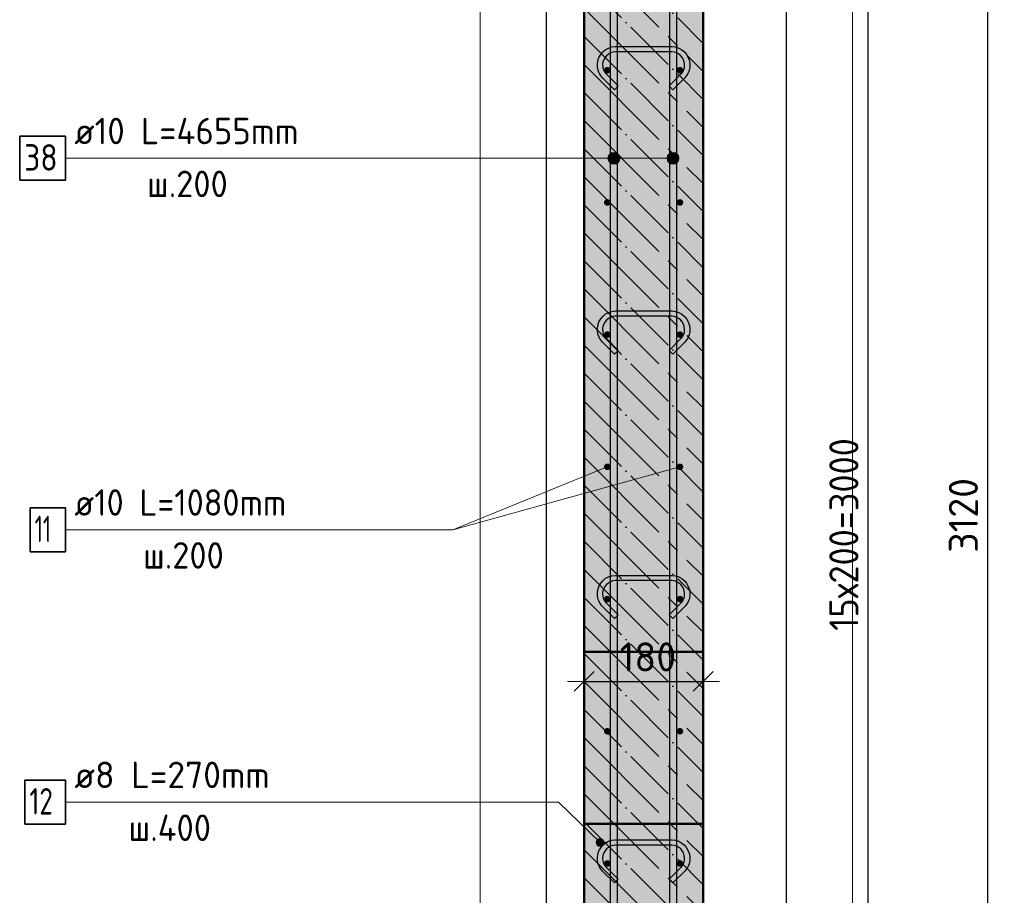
# Model space of a CAD drawing. Header units: millimetres. Extents: x -19950 to 69837, y -2757 to 40090.
# Tile 115 of 136: x 33706 to 35196, y 36215 to 37540. Entities that reach past the tile are written whole.
import ezdxf

# ---------------------------------------------------------------- set-up
doc = ezdxf.new("R2010")
doc.units = ezdxf.units.MM
doc.header["$PDMODE"] = 65
for name, pattern in [('______11', [100, 80, -10, 0, -10]), ('______5', [220, 160, -20, 20, -20]), ('________', [0])]:
    doc.linetypes.add(name, pattern=pattern)
for name, color, linetype, lineweight in [('Standard', 7, 'Continuous', 25), ('Арм.стержн. Арматура края', 96, 'Continuous', 35), ('Арм.стержн. вертикальными 1', 22, 'Continuous', 35), ('Арм.стержн.горизонт. 1', 180, 'Continuous', 35), ('Размерная линия_ общее', 7, 'Continuous', 13)]:
    doc.layers.add(name, color=color, linetype=linetype, lineweight=lineweight)
doc.layers.add('Арм.стержн.Стяжки', color=7, linetype='Continuous', lineweight=35, true_color=0x501e0f)
doc.layers.add('Осевая линия_ общее', color=7, linetype='______5', lineweight=13, true_color=0xa0a0a0)
doc.styles.add('ISOCPEUR', font='ISOCPEUR')
doc.dimstyles.new('DIMSTYLE_7', dxfattribs={"dimtxt": 44, "dimasz": 50, "dimexe": 0, "dimexo": 0, "dimgap": 22, "dimtad": 2, "dimdec": 0, "dimrnd": 5, "dimzin": 12, "dimdsep": 46, "dimtxsty": 'ISOCPEUR', "dimblk1": 'ALL_ML_STRICH', "dimblk2": 'ALL_ML_STRICH', "dimsah": 1, "dimcen": 0, "dimclrd": 7, "dimclre": 256, "dimclrt": 7, "dimadec": 0, "dimazin": 0, "dimtfac": 1, "dimtdec": 0, "dimtix": 1, "dimtmove": 2, "dimatfit": 3, "dimfxl": 0, "dimtzin": 0, "dimlwd": 0, "dimlwe": -3, "dimarcsym": 0})

# ---------------------------------------------------------------- blocks, each defined once
blk = doc.blocks.new('ALL_ML_STRICH')
at = {"color": 0, "linetype": 'ByBlock', "lineweight": -2}
for p, q in [((-0.3, -0.3), (0.3, 0.3)), ((0, -0.5), (0, 0.5)), ((-1, 0), (0.5, 0))]:
    blk.add_line(p, q, dxfattribs=at)
blk = doc.blocks.new('*D483')
at = {"layer": 'DEFPOINTS', "color": 7, "linetype": 'Continuous', "lineweight": 13, "transparency": 33554687}
for p in [(34559.9, 36548.6), (34739.9, 36546.9), (34559.9, 36538.6)]:
    blk.add_point(p, dxfattribs=at)
at = {"layer": 'Размерная линия_ общее', "color": 253, "linetype": 'Continuous', "lineweight": -2, "true_color": 0xa0a0a0, "transparency": 33554687}
for p, q in [((34559.9, 36538.6), (34559.9, 36538.6)), ((34739.9, 36538.6), (34739.9, 36538.6))]:
    blk.add_line(p, q, dxfattribs=at)
at = {"layer": 'Размерная линия_ общее', "color": 7, "linetype": 'Continuous', "lineweight": -2, "transparency": 33554687}
blk.add_line((34559.9, 36538.6), (34739.9, 36538.6), dxfattribs=at)
at = {"layer": 'Размерная линия_ общее', "color": 7, "linetype": 'Continuous', "lineweight": 13, "transparency": 33554687, "xscale": 50, "yscale": 50, "zscale": 50, "rotation": 180}
blk.add_blockref('ALL_ML_STRICH', (34559.9, 36538.6), dxfattribs=at)
at = {"layer": 'Размерная линия_ общее', "color": 7, "linetype": 'Continuous', "lineweight": 13, "transparency": 33554687, "xscale": 50, "yscale": 50, "zscale": 50}
blk.add_blockref('ALL_ML_STRICH', (34739.9, 36538.6), dxfattribs=at)
at = {"layer": 'Размерная линия_ общее', "color": 7, "linetype": 'Continuous', "lineweight": 13, "transparency": 33554687, "insert": (34656.5, 36575.6), "char_height": 44, "width": 132, "attachment_point": 5, "style": 'ISOCPEUR'}
blk.add_mtext('\\A1;{180}', dxfattribs=at)
blk = doc.blocks.new('*D485')
at = {"layer": 'DEFPOINTS', "color": 7, "linetype": 'Continuous', "lineweight": 13, "transparency": 33554687}
for p in [(34704.9, 38263.1), (34704.9, 35263.1), (34989.9, 35263.1)]:
    blk.add_point(p, dxfattribs=at)
at = {"layer": 'Размерная линия_ общее', "color": 253, "linetype": 'Continuous', "lineweight": -2, "true_color": 0xa0a0a0, "transparency": 33554687}
for p, q in [((34724.9, 38263.1), (34989.9, 38263.1)), ((34724.9, 35263.1), (34989.9, 35263.1))]:
    blk.add_line(p, q, dxfattribs=at)
at = {"layer": 'Размерная линия_ общее', "color": 7, "linetype": 'Continuous', "lineweight": -2, "transparency": 33554687}
blk.add_line((34989.9, 35263.1), (34989.9, 38263.1), dxfattribs=at)
at = {"layer": 'Размерная линия_ общее', "color": 7, "linetype": 'Continuous', "lineweight": 13, "transparency": 33554687, "xscale": 50, "yscale": 50, "zscale": 50}
for p, rotation in [((34989.9, 38263.1), 90), ((34989.9, 35263.1), 270)]:
    blk.add_blockref('ALL_ML_STRICH', p, dxfattribs=dict(at, rotation=rotation))
at = {"layer": 'Размерная линия_ общее', "color": 7, "linetype": 'Continuous', "lineweight": 13, "transparency": 33554687, "insert": (34930.9, 36615.1), "char_height": 44, "width": 2.2, "attachment_point": 1, "rotation": 90, "line_spacing_factor": 0.60241, "style": 'ISOCPEUR'}
blk.add_mtext('\\W0.91;15х200=3000', dxfattribs=at)
blk = doc.blocks.new('*D489')
at = {"layer": 'DEFPOINTS', "color": 7, "linetype": 'Continuous', "lineweight": 13, "transparency": 33554687}
for p in [(34739.9, 38343.1), (34787.8, 35223.1), (35170.7, 35223.1)]:
    blk.add_point(p, dxfattribs=at)
at = {"layer": 'Размерная линия_ общее', "color": 253, "linetype": 'Continuous', "lineweight": -2, "true_color": 0xa0a0a0, "transparency": 33554687}
for p, q in [((34759.9, 38343.1), (35170.7, 38343.1)), ((34807.8, 35223.1), (35170.7, 35223.1))]:
    blk.add_line(p, q, dxfattribs=at)
at = {"layer": 'Размерная линия_ общее', "color": 7, "linetype": 'Continuous', "lineweight": -2, "transparency": 33554687}
blk.add_line((35170.7, 35223.1), (35170.7, 38343.1), dxfattribs=at)
at = {"layer": 'Размерная линия_ общее', "color": 7, "linetype": 'Continuous', "lineweight": 13, "transparency": 33554687, "xscale": 50, "yscale": 50, "zscale": 50}
for p, rotation in [((35170.7, 38343.1), 90), ((35170.7, 35223.1), 270)]:
    blk.add_blockref('ALL_ML_STRICH', p, dxfattribs=dict(at, rotation=rotation))
at = {"layer": 'Размерная линия_ общее', "color": 7, "linetype": 'Continuous', "lineweight": 13, "transparency": 33554687, "insert": (35133.7, 36789.7), "char_height": 44, "width": 176, "attachment_point": 5, "rotation": 90, "style": 'ISOCPEUR'}
blk.add_mtext('\\A1;{3120}', dxfattribs=at)

msp = doc.modelspace()

# ---------------------------------------------------------------- hatches: boundary and pattern name
at = {"layer": 'Standard', "linetype": 'Continuous', "lineweight": -3, "transparency": 33554687}
msp.add_hatch(color=7, dxfattribs=at).paths.add_polyline_path([(34739.9, 35223.1), (34739.9, 39903.1), (34559.9, 39903.1), (34559.9, 35223.1)])
at = {"layer": 'Арм.стержн. Арматура края', "linetype": 'Continuous', "lineweight": 50, "transparency": 33554687}
for points in [[(34599.9, 37463.1), (34599.5, 37465.1), (34598.4, 37466.7), (34596.8, 37467.8), (34594.9, 37468.1), (34593, 37467.8), (34591.3, 37466.7), (34590.3, 37465.1), (34589.9, 37463.1), (34590.3, 37461.2), (34591.3, 37459.6), (34593, 37458.5), (34594.9, 37458.1), (34596.8, 37458.5), (34598.4, 37459.6), (34599.5, 37461.2)], [(34709.9, 37463.1), (34709.5, 37465.1), (34708.4, 37466.7), (34706.8, 37467.8), (34704.9, 37468.1), (34703, 37467.8), (34701.3, 37466.7), (34700.3, 37465.1), (34699.9, 37463.1), (34700.3, 37461.2), (34701.3, 37459.6), (34703, 37458.5), (34704.9, 37458.1), (34706.8, 37458.5), (34708.4, 37459.6), (34709.5, 37461.2)], [(34599.9, 37263.1), (34599.5, 37265.1), (34598.4, 37266.7), (34596.8, 37267.8), (34594.9, 37268.1), (34593, 37267.8), (34591.3, 37266.7), (34590.3, 37265.1), (34589.9, 37263.1), (34590.3, 37261.2), (34591.3, 37259.6), (34593, 37258.5), (34594.9, 37258.1), (34596.8, 37258.5), (34598.4, 37259.6), (34599.5, 37261.2)], [(34709.9, 37263.1), (34709.5, 37265.1), (34708.4, 37266.7), (34706.8, 37267.8), (34704.9, 37268.1), (34703, 37267.8), (34701.3, 37266.7), (34700.3, 37265.1), (34699.9, 37263.1), (34700.3, 37261.2), (34701.3, 37259.6), (34703, 37258.5), (34704.9, 37258.1), (34706.8, 37258.5), (34708.4, 37259.6), (34709.5, 37261.2)], [(34599.9, 37063.1), (34599.5, 37065.1), (34598.4, 37066.7), (34596.8, 37067.8), (34594.9, 37068.1), (34593, 37067.8), (34591.3, 37066.7), (34590.3, 37065.1), (34589.9, 37063.1), (34590.3, 37061.2), (34591.3, 37059.6), (34593, 37058.5), (34594.9, 37058.1), (34596.8, 37058.5), (34598.4, 37059.6), (34599.5, 37061.2)], [(34709.9, 37063.1), (34709.5, 37065.1), (34708.4, 37066.7), (34706.8, 37067.8), (34704.9, 37068.1), (34703, 37067.8), (34701.3, 37066.7), (34700.3, 37065.1), (34699.9, 37063.1), (34700.3, 37061.2), (34701.3, 37059.6), (34703, 37058.5), (34704.9, 37058.1), (34706.8, 37058.5), (34708.4, 37059.6), (34709.5, 37061.2)], [(34599.9, 36863.1), (34599.5, 36865.1), (34598.4, 36866.7), (34596.8, 36867.8), (34594.9, 36868.1), (34593, 36867.8), (34591.3, 36866.7), (34590.3, 36865.1), (34589.9, 36863.1), (34590.3, 36861.2), (34591.3, 36859.6), (34593, 36858.5), (34594.9, 36858.1), (34596.8, 36858.5), (34598.4, 36859.6), (34599.5, 36861.2)], [(34709.9, 36863.1), (34709.5, 36865.1), (34708.4, 36866.7), (34706.8, 36867.8), (34704.9, 36868.1), (34703, 36867.8), (34701.3, 36866.7), (34700.3, 36865.1), (34699.9, 36863.1), (34700.3, 36861.2), (34701.3, 36859.6), (34703, 36858.5), (34704.9, 36858.1), (34706.8, 36858.5), (34708.4, 36859.6), (34709.5, 36861.2)], [(34599.9, 36663.1), (34599.5, 36665.1), (34598.4, 36666.7), (34596.8, 36667.8), (34594.9, 36668.1), (34593, 36667.8), (34591.3, 36666.7), (34590.3, 36665.1), (34589.9, 36663.1), (34590.3, 36661.2), (34591.3, 36659.6), (34593, 36658.5), (34594.9, 36658.1), (34596.8, 36658.5), (34598.4, 36659.6), (34599.5, 36661.2)], [(34709.9, 36663.1), (34709.5, 36665.1), (34708.4, 36666.7), (34706.8, 36667.8), (34704.9, 36668.1), (34703, 36667.8), (34701.3, 36666.7), (34700.3, 36665.1), (34699.9, 36663.1), (34700.3, 36661.2), (34701.3, 36659.6), (34703, 36658.5), (34704.9, 36658.1), (34706.8, 36658.5), (34708.4, 36659.6), (34709.5, 36661.2)], [(34599.9, 36463.1), (34599.5, 36465.1), (34598.4, 36466.7), (34596.8, 36467.8), (34594.9, 36468.1), (34593, 36467.8), (34591.3, 36466.7), (34590.3, 36465.1), (34589.9, 36463.1), (34590.3, 36461.2), (34591.3, 36459.6), (34593, 36458.5), (34594.9, 36458.1), (34596.8, 36458.5), (34598.4, 36459.6), (34599.5, 36461.2)], [(34709.9, 36463.1), (34709.5, 36465.1), (34708.4, 36466.7), (34706.8, 36467.8), (34704.9, 36468.1), (34703, 36467.8), (34701.3, 36466.7), (34700.3, 36465.1), (34699.9, 36463.1), (34700.3, 36461.2), (34701.3, 36459.6), (34703, 36458.5), (34704.9, 36458.1), (34706.8, 36458.5), (34708.4, 36459.6), (34709.5, 36461.2)], [(34599.9, 36263.1), (34599.5, 36265.1), (34598.4, 36266.7), (34596.8, 36267.8), (34594.9, 36268.1), (34593, 36267.8), (34591.3, 36266.7), (34590.3, 36265.1), (34589.9, 36263.1), (34590.3, 36261.2), (34591.3, 36259.6), (34593, 36258.5), (34594.9, 36258.1), (34596.8, 36258.5), (34598.4, 36259.6), (34599.5, 36261.2)], [(34709.9, 36263.1), (34709.5, 36265.1), (34708.4, 36266.7), (34706.8, 36267.8), (34704.9, 36268.1), (34703, 36267.8), (34701.3, 36266.7), (34700.3, 36265.1), (34699.9, 36263.1), (34700.3, 36261.2), (34701.3, 36259.6), (34703, 36258.5), (34704.9, 36258.1), (34706.8, 36258.5), (34708.4, 36259.6), (34709.5, 36261.2)]]:
    msp.add_hatch(color=4, dxfattribs=at).paths.add_polyline_path(points)
at = {"layer": 'Арм.стержн. вертикальными 1', "linetype": 'Continuous', "lineweight": 13, "transparency": 33554687}
for points in [[(34597.1, 37334.4), (34600.4, 37322.2), (34600.4, 37337.6)], [(34600.4, 37337.6), (34604.9, 37320.9), (34604.9, 37338.9)], [(34600.4, 37337.6), (34600.4, 37322.2), (34604.9, 37320.9)], [(34604.9, 37338.9), (34604.9, 37320.9), (34609.4, 37322.2)], [(34604.9, 37338.9), (34609.4, 37322.2), (34609.4, 37337.6)], [(34609.4, 37337.6), (34609.4, 37322.2), (34612.6, 37325.4)], [(34609.4, 37337.6), (34612.6, 37325.4), (34612.6, 37334.4)], [(34686.7, 37334.4), (34689.9, 37322.2), (34689.9, 37337.6)], [(34689.9, 37337.6), (34694.4, 37320.9), (34694.4, 37338.9)], [(34689.9, 37337.6), (34689.9, 37322.2), (34694.4, 37320.9)], [(34694.4, 37338.9), (34694.4, 37320.9), (34698.9, 37322.2)], [(34694.4, 37338.9), (34698.9, 37322.2), (34698.9, 37337.6)], [(34698.9, 37337.6), (34698.9, 37322.2), (34702.2, 37325.4)], [(34698.9, 37337.6), (34702.2, 37325.4), (34702.2, 37334.4)], [(34597.1, 37325.4), (34597.1, 37334.4), (34595.9, 37329.9)], [(34597.1, 37334.4), (34597.1, 37325.4), (34600.4, 37322.2)], [(34612.6, 37334.4), (34612.6, 37325.4), (34613.9, 37329.9)], [(34686.7, 37325.4), (34686.7, 37334.4), (34685.4, 37329.9)], [(34686.7, 37334.4), (34686.7, 37325.4), (34689.9, 37322.2)], [(34702.2, 37334.4), (34702.2, 37325.4), (34703.4, 37329.9)]]:
    msp.add_hatch(color=7, dxfattribs=at).paths.add_polyline_path(points)
at = {"layer": 'Арм.стержн.горизонт. 1', "linetype": 'Continuous', "lineweight": 50, "transparency": 33554687}
for points in [[(34599.9, 37463.1), (34599.5, 37465.1), (34598.4, 37466.7), (34596.8, 37467.8), (34594.9, 37468.1), (34593, 37467.8), (34591.3, 37466.7), (34590.3, 37465.1), (34589.9, 37463.1), (34590.3, 37461.2), (34591.3, 37459.6), (34593, 37458.5), (34594.9, 37458.1), (34596.8, 37458.5), (34598.4, 37459.6), (34599.5, 37461.2)], [(34709.9, 37463.1), (34709.5, 37465.1), (34708.4, 37466.7), (34706.8, 37467.8), (34704.9, 37468.1), (34703, 37467.8), (34701.3, 37466.7), (34700.3, 37465.1), (34699.9, 37463.1), (34700.3, 37461.2), (34701.3, 37459.6), (34703, 37458.5), (34704.9, 37458.1), (34706.8, 37458.5), (34708.4, 37459.6), (34709.5, 37461.2)], [(34599.9, 37263.1), (34599.5, 37265.1), (34598.4, 37266.7), (34596.8, 37267.8), (34594.9, 37268.1), (34593, 37267.8), (34591.3, 37266.7), (34590.3, 37265.1), (34589.9, 37263.1), (34590.3, 37261.2), (34591.3, 37259.6), (34593, 37258.5), (34594.9, 37258.1), (34596.8, 37258.5), (34598.4, 37259.6), (34599.5, 37261.2)], [(34709.9, 37263.1), (34709.5, 37265.1), (34708.4, 37266.7), (34706.8, 37267.8), (34704.9, 37268.1), (34703, 37267.8), (34701.3, 37266.7), (34700.3, 37265.1), (34699.9, 37263.1), (34700.3, 37261.2), (34701.3, 37259.6), (34703, 37258.5), (34704.9, 37258.1), (34706.8, 37258.5), (34708.4, 37259.6), (34709.5, 37261.2)], [(34599.9, 37063.1), (34599.5, 37065.1), (34598.4, 37066.7), (34596.8, 37067.8), (34594.9, 37068.1), (34593, 37067.8), (34591.3, 37066.7), (34590.3, 37065.1), (34589.9, 37063.1), (34590.3, 37061.2), (34591.3, 37059.6), (34593, 37058.5), (34594.9, 37058.1), (34596.8, 37058.5), (34598.4, 37059.6), (34599.5, 37061.2)], [(34709.9, 37063.1), (34709.5, 37065.1), (34708.4, 37066.7), (34706.8, 37067.8), (34704.9, 37068.1), (34703, 37067.8), (34701.3, 37066.7), (34700.3, 37065.1), (34699.9, 37063.1), (34700.3, 37061.2), (34701.3, 37059.6), (34703, 37058.5), (34704.9, 37058.1), (34706.8, 37058.5), (34708.4, 37059.6), (34709.5, 37061.2)], [(34599.9, 36863.1), (34599.5, 36865.1), (34598.4, 36866.7), (34596.8, 36867.8), (34594.9, 36868.1), (34593, 36867.8), (34591.3, 36866.7), (34590.3, 36865.1), (34589.9, 36863.1), (34590.3, 36861.2), (34591.3, 36859.6), (34593, 36858.5), (34594.9, 36858.1), (34596.8, 36858.5), (34598.4, 36859.6), (34599.5, 36861.2)], [(34709.9, 36863.1), (34709.5, 36865.1), (34708.4, 36866.7), (34706.8, 36867.8), (34704.9, 36868.1), (34703, 36867.8), (34701.3, 36866.7), (34700.3, 36865.1), (34699.9, 36863.1), (34700.3, 36861.2), (34701.3, 36859.6), (34703, 36858.5), (34704.9, 36858.1), (34706.8, 36858.5), (34708.4, 36859.6), (34709.5, 36861.2)], [(34599.9, 36663.1), (34599.5, 36665.1), (34598.4, 36666.7), (34596.8, 36667.8), (34594.9, 36668.1), (34593, 36667.8), (34591.3, 36666.7), (34590.3, 36665.1), (34589.9, 36663.1), (34590.3, 36661.2), (34591.3, 36659.6), (34593, 36658.5), (34594.9, 36658.1), (34596.8, 36658.5), (34598.4, 36659.6), (34599.5, 36661.2)], [(34709.9, 36663.1), (34709.5, 36665.1), (34708.4, 36666.7), (34706.8, 36667.8), (34704.9, 36668.1), (34703, 36667.8), (34701.3, 36666.7), (34700.3, 36665.1), (34699.9, 36663.1), (34700.3, 36661.2), (34701.3, 36659.6), (34703, 36658.5), (34704.9, 36658.1), (34706.8, 36658.5), (34708.4, 36659.6), (34709.5, 36661.2)], [(34599.9, 36463.1), (34599.5, 36465.1), (34598.4, 36466.7), (34596.8, 36467.8), (34594.9, 36468.1), (34593, 36467.8), (34591.3, 36466.7), (34590.3, 36465.1), (34589.9, 36463.1), (34590.3, 36461.2), (34591.3, 36459.6), (34593, 36458.5), (34594.9, 36458.1), (34596.8, 36458.5), (34598.4, 36459.6), (34599.5, 36461.2)], [(34709.9, 36463.1), (34709.5, 36465.1), (34708.4, 36466.7), (34706.8, 36467.8), (34704.9, 36468.1), (34703, 36467.8), (34701.3, 36466.7), (34700.3, 36465.1), (34699.9, 36463.1), (34700.3, 36461.2), (34701.3, 36459.6), (34703, 36458.5), (34704.9, 36458.1), (34706.8, 36458.5), (34708.4, 36459.6), (34709.5, 36461.2)], [(34599.9, 36263.1), (34599.5, 36265.1), (34598.4, 36266.7), (34596.8, 36267.8), (34594.9, 36268.1), (34593, 36267.8), (34591.3, 36266.7), (34590.3, 36265.1), (34589.9, 36263.1), (34590.3, 36261.2), (34591.3, 36259.6), (34593, 36258.5), (34594.9, 36258.1), (34596.8, 36258.5), (34598.4, 36259.6), (34599.5, 36261.2)], [(34709.9, 36263.1), (34709.5, 36265.1), (34708.4, 36266.7), (34706.8, 36267.8), (34704.9, 36268.1), (34703, 36267.8), (34701.3, 36266.7), (34700.3, 36265.1), (34699.9, 36263.1), (34700.3, 36261.2), (34701.3, 36259.6), (34703, 36258.5), (34704.9, 36258.1), (34706.8, 36258.5), (34708.4, 36259.6), (34709.5, 36261.2)]]:
    msp.add_hatch(color=4, dxfattribs=at).paths.add_polyline_path(points)
at = {"layer": 'Арм.стержн.Стяжки', "linetype": 'Continuous', "lineweight": 13, "transparency": 33554687}
for points in [[(34578.1, 36296.5), (34582.3, 36300.8), (34579.6, 36299.2)], [(34582.3, 36300.8), (34578.1, 36296.5), (34578.1, 36293.4)], [(34582.3, 36300.8), (34578.1, 36293.4), (34585.3, 36300.8)], [(34585.3, 36300.8), (34578.1, 36293.4), (34579.7, 36290.7)], [(34585.3, 36300.8), (34579.7, 36290.7), (34588.1, 36299.3)], [(34588.1, 36299.3), (34579.7, 36290.7), (34582.4, 36289.2)], [(34588.1, 36299.3), (34582.4, 36289.2), (34589.6, 36296.6)], [(34589.6, 36296.6), (34582.4, 36289.2), (34585.5, 36289.3)], [(34589.6, 36296.6), (34585.5, 36289.3), (34589.7, 36293.6)], [(34589.7, 36293.6), (34585.5, 36289.3), (34588.2, 36290.8)]]:
    msp.add_hatch(color=7, dxfattribs=at).paths.add_polyline_path(points)

# ---------------------------------------------------------------- linework, layer by layer
at = {"layer": 'Standard', "color": 52, "linetype": 'Continuous', "lineweight": -3, "transparency": 33554687}
for p, q in [((34502.5, 39989.9), (34502.5, 35108.4)), ((34502.5, 39989.9), (34502.5, 35108.4)), ((34866.1, 35108.4), (34866.1, 39989.9)), ((34866.1, 35108.4), (34866.1, 39989.9))]:
    msp.add_line(p, q, dxfattribs=at)
at = {"layer": 'Standard', "color": 7, "linetype": 'Continuous', "lineweight": 50, "transparency": 33554687}
for p, q in [((34559.9, 39903.1), (34559.9, 35223.1)), ((34739.9, 35223.1), (34739.9, 39903.1))]:
    msp.add_line(p, q, dxfattribs=at)
at = {"layer": 'Standard', "color": 7, "linetype": '______11', "lineweight": -3, "transparency": 33554687}
for p, q in [((34559.9, 37683.8), (34739.9, 37503.8)), ((34559.9, 37599), (34739.9, 37419)), ((34559.9, 37514.1), (34739.9, 37334.1)), ((34559.9, 37429.3), (34739.9, 37249.3)), ((34559.9, 37344.4), (34739.9, 37164.4)), ((34559.9, 37259.6), (34739.9, 37079.6)), ((34559.9, 37174.7), (34739.9, 36994.7)), ((34559.9, 37089.9), (34739.9, 36909.9)), ((34559.9, 37005), (34739.9, 36825)), ((34559.9, 36920.2), (34739.9, 36740.2)), ((34559.9, 36835.3), (34739.9, 36655.3)), ((34559.9, 36750.5), (34739.9, 36570.5)), ((34559.9, 36665.6), (34739.9, 36485.6)), ((34559.9, 36580.8), (34739.9, 36400.8)), ((34559.9, 36495.9), (34739.9, 36315.9)), ((34559.9, 36411), (34739.9, 36231)), ((34559.9, 36326.2), (34739.9, 36146.2)), ((34559.9, 36241.3), (34739.9, 36061.3))]:
    msp.add_line(p, q, dxfattribs=at)
at = {"layer": 'Standard', "color": 7, "linetype": '______5', "lineweight": -3, "transparency": 33554687}
for p, q in [((34559.9, 37641.4), (34739.9, 37461.4)), ((34559.9, 37556.6), (34739.9, 37376.6)), ((34559.9, 37471.7), (34739.9, 37291.7)), ((34559.9, 37386.9), (34739.9, 37206.9)), ((34559.9, 37302), (34739.9, 37122)), ((34559.9, 37217.2), (34739.9, 37037.2)), ((34559.9, 37132.3), (34739.9, 36952.3)), ((34559.9, 37047.4), (34739.9, 36867.4)), ((34559.9, 36962.6), (34739.9, 36782.6)), ((34559.9, 36877.7), (34739.9, 36697.7)), ((34559.9, 36792.9), (34739.9, 36612.9)), ((34559.9, 36708), (34739.9, 36528)), ((34559.9, 36623.2), (34739.9, 36443.2)), ((34559.9, 36538.3), (34739.9, 36358.3)), ((34559.9, 36453.5), (34739.9, 36273.5)), ((34559.9, 36368.6), (34739.9, 36188.6)), ((34559.9, 36283.8), (34739.9, 36103.8))]:
    msp.add_line(p, q, dxfattribs=at)
at = {"layer": 'Standard', "color": 7, "linetype": '________', "lineweight": 50, "transparency": 33554687}
for p, q in [((34559.9, 36583.1), (34739.9, 36583.1)), ((34739.9, 36323.1), (34559.9, 36323.1))]:
    msp.add_line(p, q, dxfattribs=at)
at = {"layer": 'Standard', "color": 7, "linetype": 'Continuous', "lineweight": 13, "transparency": 33554687}
msp.add_lwpolyline([(34402.5, 35008.4), (34966.1, 35008.4), (34966.1, 40089.9), (34402.5, 40089.9), (34402.5, 35008.4)], dxfattribs=at)
at = {"layer": 'Арм.стержн. Арматура края', "color": 7, "linetype": 'Continuous', "lineweight": 13, "transparency": 33554687}
for p, q in [((34361.1, 36767.9), (34594.9, 36863.1)), ((33775.1, 36767.9), (34361.1, 36767.9))]:
    msp.add_line(p, q, dxfattribs=at)
at = {"layer": 'Арм.стержн. Арматура края', "color": 7, "linetype": 'Continuous', "lineweight": 35, "transparency": 33554687}
msp.add_lwpolyline([(33721.8, 36734.6), (33775.1, 36734.6), (33775.1, 36801.2), (33721.8, 36801.2), (33721.8, 36734.6)], dxfattribs=at)
at = {"layer": 'Арм.стержн. вертикальными 1', "color": 7, "linetype": 'Continuous', "lineweight": 13, "transparency": 33554687}
for p, q in [((34604.9, 37338.9), (34604.9, 37338.9)), ((34694.4, 37338.9), (34694.4, 37338.9)), ((33775.1, 37329.9), (34379.1, 37329.9)), ((34379.1, 37329.9), (34604.9, 37329.9)), ((34379.1, 37329.9), (34694.4, 37329.9)), ((34595.9, 37329.9), (34595.9, 37329.9)), ((34613.9, 37329.9), (34613.9, 37329.9)), ((34685.4, 37329.9), (34685.4, 37329.9)), ((34703.4, 37329.9), (34703.4, 37329.9)), ((34604.9, 37320.9), (34604.9, 37320.9)), ((34694.4, 37320.9), (34694.4, 37320.9))]:
    msp.add_line(p, q, dxfattribs=at)
at = {"layer": 'Арм.стержн. вертикальными 1', "color": 4, "linetype": 'Continuous', "lineweight": 25, "transparency": 33554687}
for points in [[(34599.9, 35223.1), (34599.9, 39878.1), (34609.9, 39878.1), (34609.9, 35223.1), (34599.9, 35223.1)], [(34689.4, 35223.1), (34689.4, 39878.1), (34699.4, 39878.1), (34699.4, 35223.1), (34689.4, 35223.1)]]:
    msp.add_lwpolyline(points, dxfattribs=at)
at = {"layer": 'Арм.стержн. вертикальными 1', "color": 7, "linetype": 'Continuous', "lineweight": 35, "transparency": 33554687}
msp.add_lwpolyline([(33705.8, 37296.6), (33775.1, 37296.6), (33775.1, 37363.2), (33705.8, 37363.2), (33705.8, 37296.6)], dxfattribs=at)
at = {"layer": 'Арм.стержн. вертикальными 1', "color": 7, "linetype": 'Continuous', "lineweight": 13, "transparency": 33554687}
for centre in [(34604.9, 37329.9), (34694.4, 37329.9)]:
    msp.add_circle(centre, 9, dxfattribs=at)
at = {"layer": 'Арм.стержн.Стяжки', "color": 7, "linetype": 'Continuous', "lineweight": 13, "transparency": 33554687}
for p, q in [((33775.1, 36355.9), (34521.1, 36355.9)), ((34521.1, 36355.9), (34583.9, 36295)), ((34579.6, 36299.2), (34579.6, 36299.2)), ((34588.1, 36299.3), (34588.1, 36299.3)), ((34579.7, 36290.7), (34579.7, 36290.7)), ((34588.2, 36290.8), (34588.2, 36290.8))]:
    msp.add_line(p, q, dxfattribs=at)
at = {"layer": 'Арм.стержн.Стяжки', "color": 40, "linetype": 'Continuous', "lineweight": 25, "transparency": 33554687}
for points in [[(34688.4, 37439.3), (34706.3, 37457.1), (34707.5, 37458.6), (34708.6, 37460.1), (34709.6, 37461.7), (34710.4, 37463.4), (34711, 37465.1), (34711.5, 37466.9), (34711.8, 37468.7), (34711.9, 37470.6), (34711.9, 37471.8), (34711.4, 37475.4), (34710.2, 37479.1), (34708.3, 37482.4), (34706, 37485.1), (34703.3, 37487.4), (34699.9, 37489.3), (34696.3, 37490.5), (34692.7, 37491), (34607.1, 37491), (34603.5, 37490.5), (34599.8, 37489.3), (34596.5, 37487.4), (34593.8, 37485.1), (34591.5, 37482.4), (34589.6, 37479.1), (34588.4, 37475.4), (34587.9, 37471.8), (34587.9, 37470.6), (34588, 37468.7), (34588.3, 37466.9), (34588.8, 37465.1), (34589.4, 37463.4), (34590.2, 37461.7), (34591.1, 37460.1), (34592.2, 37458.6), (34593.5, 37457.1), (34611.3, 37439.3), (34605.7, 37433.6), (34587.6, 37451.7), (34586, 37453.6), (34584.4, 37455.7), (34583.1, 37458), (34582, 37460.3), (34581.1, 37462.7), (34580.5, 37465.2), (34580.1, 37467.8), (34579.9, 37470.3), (34579.9, 37472.3), (34580.6, 37477.2), (34582.2, 37482.3), (34584.9, 37487), (34588.1, 37490.8), (34591.9, 37494), (34596.6, 37496.7), (34601.7, 37498.3), (34606.6, 37499), (34693.2, 37499), (34698.1, 37498.3), (34703.2, 37496.7), (34707.8, 37494), (34711.7, 37490.8), (34714.9, 37487), (34717.5, 37482.3), (34719.2, 37477.2), (34719.9, 37472.3), (34719.9, 37470.3), (34719.7, 37467.8), (34719.3, 37465.2), (34718.6, 37462.7), (34717.8, 37460.3), (34716.7, 37458), (34715.3, 37455.7), (34713.8, 37453.6), (34712.2, 37451.7), (34694.1, 37433.6), (34688.4, 37439.3)], [(34688.4, 37039.3), (34706.3, 37057.1), (34707.5, 37058.6), (34708.6, 37060.1), (34709.6, 37061.7), (34710.4, 37063.4), (34711, 37065.1), (34711.5, 37066.9), (34711.8, 37068.7), (34711.9, 37070.6), (34711.9, 37071.8), (34711.4, 37075.4), (34710.2, 37079.1), (34708.3, 37082.4), (34706, 37085.1), (34703.3, 37087.4), (34699.9, 37089.3), (34696.3, 37090.5), (34692.7, 37091), (34607.1, 37091), (34603.5, 37090.5), (34599.8, 37089.3), (34596.5, 37087.4), (34593.8, 37085.1), (34591.5, 37082.4), (34589.6, 37079.1), (34588.4, 37075.4), (34587.9, 37071.8), (34587.9, 37070.6), (34588, 37068.7), (34588.3, 37066.9), (34588.8, 37065.1), (34589.4, 37063.4), (34590.2, 37061.7), (34591.1, 37060.1), (34592.2, 37058.6), (34593.5, 37057.1), (34611.3, 37039.3), (34605.7, 37033.6), (34587.6, 37051.7), (34586, 37053.6), (34584.4, 37055.7), (34583.1, 37058), (34582, 37060.3), (34581.1, 37062.7), (34580.5, 37065.2), (34580.1, 37067.8), (34579.9, 37070.3), (34579.9, 37072.3), (34580.6, 37077.2), (34582.2, 37082.3), (34584.9, 37087), (34588.1, 37090.8), (34591.9, 37094), (34596.6, 37096.7), (34601.7, 37098.3), (34606.6, 37099), (34693.2, 37099), (34698.1, 37098.3), (34703.2, 37096.7), (34707.8, 37094), (34711.7, 37090.8), (34714.9, 37087), (34717.5, 37082.3), (34719.2, 37077.2), (34719.9, 37072.3), (34719.9, 37070.3), (34719.7, 37067.8), (34719.3, 37065.2), (34718.6, 37062.7), (34717.8, 37060.3), (34716.7, 37058), (34715.3, 37055.7), (34713.8, 37053.6), (34712.2, 37051.7), (34694.1, 37033.6), (34688.4, 37039.3)], [(34688.4, 36639.3), (34706.3, 36657.1), (34707.5, 36658.6), (34708.6, 36660.1), (34709.6, 36661.7), (34710.4, 36663.4), (34711, 36665.1), (34711.5, 36666.9), (34711.8, 36668.7), (34711.9, 36670.6), (34711.9, 36671.8), (34711.4, 36675.4), (34710.2, 36679.1), (34708.3, 36682.4), (34706, 36685.1), (34703.3, 36687.4), (34699.9, 36689.3), (34696.3, 36690.5), (34692.7, 36691), (34607.1, 36691), (34603.5, 36690.5), (34599.8, 36689.3), (34596.5, 36687.4), (34593.8, 36685.1), (34591.5, 36682.4), (34589.6, 36679.1), (34588.4, 36675.4), (34587.9, 36671.8), (34587.9, 36670.6), (34588, 36668.7), (34588.3, 36666.9), (34588.8, 36665.1), (34589.4, 36663.4), (34590.2, 36661.7), (34591.1, 36660.1), (34592.2, 36658.6), (34593.5, 36657.1), (34611.3, 36639.3), (34605.7, 36633.6), (34587.6, 36651.7), (34586, 36653.6), (34584.4, 36655.7), (34583.1, 36658), (34582, 36660.3), (34581.1, 36662.7), (34580.5, 36665.2), (34580.1, 36667.8), (34579.9, 36670.3), (34579.9, 36672.3), (34580.6, 36677.2), (34582.2, 36682.3), (34584.9, 36687), (34588.1, 36690.8), (34591.9, 36694), (34596.6, 36696.7), (34601.7, 36698.3), (34606.6, 36699), (34693.2, 36699), (34698.1, 36698.3), (34703.2, 36696.7), (34707.8, 36694), (34711.7, 36690.8), (34714.9, 36687), (34717.5, 36682.3), (34719.2, 36677.2), (34719.9, 36672.3), (34719.9, 36670.3), (34719.7, 36667.8), (34719.3, 36665.2), (34718.6, 36662.7), (34717.8, 36660.3), (34716.7, 36658), (34715.3, 36655.7), (34713.8, 36653.6), (34712.2, 36651.7), (34694.1, 36633.6), (34688.4, 36639.3)], [(34688.4, 36239.3), (34706.3, 36257.1), (34707.5, 36258.6), (34708.6, 36260.1), (34709.6, 36261.7), (34710.4, 36263.4), (34711, 36265.1), (34711.5, 36266.9), (34711.8, 36268.7), (34711.9, 36270.6), (34711.9, 36271.8), (34711.4, 36275.4), (34710.2, 36279.1), (34708.3, 36282.4), (34706, 36285.1), (34703.3, 36287.4), (34699.9, 36289.3), (34696.3, 36290.5), (34692.7, 36291), (34607.1, 36291), (34603.5, 36290.5), (34599.8, 36289.3), (34596.5, 36287.4), (34593.8, 36285.1), (34591.5, 36282.4), (34589.6, 36279.1), (34588.4, 36275.4), (34587.9, 36271.8), (34587.9, 36270.6), (34588, 36268.7), (34588.3, 36266.9), (34588.8, 36265.1), (34589.4, 36263.4), (34590.2, 36261.7), (34591.1, 36260.1), (34592.2, 36258.6), (34593.5, 36257.1), (34611.3, 36239.3), (34605.7, 36233.6), (34587.6, 36251.7), (34586, 36253.6), (34584.4, 36255.7), (34583.1, 36258), (34582, 36260.3), (34581.1, 36262.7), (34580.5, 36265.2), (34580.1, 36267.8), (34579.9, 36270.3), (34579.9, 36272.3), (34580.6, 36277.2), (34582.2, 36282.3), (34584.9, 36287), (34588.1, 36290.8), (34591.9, 36294), (34596.6, 36296.7), (34601.7, 36298.3), (34606.6, 36299), (34693.2, 36299), (34698.1, 36298.3), (34703.2, 36296.7), (34707.8, 36294), (34711.7, 36290.8), (34714.9, 36287), (34717.5, 36282.3), (34719.2, 36277.2), (34719.9, 36272.3), (34719.9, 36270.3), (34719.7, 36267.8), (34719.3, 36265.2), (34718.6, 36262.7), (34717.8, 36260.3), (34716.7, 36258), (34715.3, 36255.7), (34713.8, 36253.6), (34712.2, 36251.7), (34694.1, 36233.6), (34688.4, 36239.3)]]:
    msp.add_lwpolyline(points, dxfattribs=at)
at = {"layer": 'Арм.стержн.Стяжки', "color": 7, "linetype": 'Continuous', "lineweight": 35, "transparency": 33554687}
msp.add_lwpolyline([(33713.8, 36322.6), (33775.1, 36322.6), (33775.1, 36389.2), (33713.8, 36389.2), (33713.8, 36322.6)], dxfattribs=at)
at = {"layer": 'Арм.стержн.Стяжки', "color": 7, "linetype": 'Continuous', "lineweight": 13, "transparency": 33554687}
msp.add_circle((34583.9, 36295), 6, dxfattribs=at)
at = {"layer": 'Осевая линия_ общее', "color": 7, "linetype": 'Continuous', "lineweight": 13, "transparency": 33554687}
msp.add_line((34704.9, 36863.1), (34361.1, 36767.9), dxfattribs=at)

# ---------------------------------------------------------------- texts
at = {"layer": 'Арм.стержн. Арматура края', "color": 7, "linetype": 'Continuous', "lineweight": 25, "transparency": 33554687, "char_height": 40, "attachment_point": 7, "style": 'ISOCPEUR'}
for s, insert, width in [('\\W0.94;ø10 L=1080mm ', (33788.5, 36789.2), 382.615), ('\\W0.62;11', (33728.5, 36749.2), 52.5), ('\\W0.95;ш.200 ', (33892.5, 36709.2), 174.933)]:
    msp.add_mtext(s, dxfattribs=dict(at, insert=insert, width=width))
at = {"layer": 'Арм.стержн. вертикальными 1', "color": 7, "linetype": 'Continuous', "lineweight": 25, "transparency": 33554687, "char_height": 40, "attachment_point": 7, "style": 'ISOCPEUR'}
for s, insert, width in [('\\W0.96;ø10 L=4655mm ', (33788.5, 37351.2), 395.02), ('\\W0.87;38', (33712.5, 37311.2), 73.442), ('\\W0.95;ш.200 ', (33898.5, 37271.2), 174.933)]:
    msp.add_mtext(s, dxfattribs=dict(at, insert=insert, width=width))
at = {"layer": 'Арм.стержн.Стяжки', "color": 7, "linetype": 'Continuous', "lineweight": 25, "transparency": 33554687, "char_height": 40, "attachment_point": 7, "style": 'ISOCPEUR'}
for s, insert, width in [('\\W0.98;ø8 L=270mm ', (33788.5, 36377.2), 343.369), ('\\W0.75;12', (33720.5, 36337.2), 62.971), ('\\W0.95;ш.400 ', (33870.5, 36297.2), 178.965)]:
    msp.add_mtext(s, dxfattribs=dict(at, insert=insert, width=width))

# ---------------------------------------------------------------- dimensions: what is measured, and where the dimension line sits
at = {"layer": 'Размерная линия_ общее', "color": 7, "linetype": 'Continuous', "lineweight": 13, "transparency": 33554687}
dim = msp.add_linear_dim(base=(35170.7, 38343.1), p1=(34807.8, 35223.1), p2=(34759.9, 38343.1), angle=90, dimstyle='DIMSTYLE_7', override={"dimpost": '<>', "dimclrd": 7, "dimclre": 253, "dimclrt": 7, "dimlwd": 0, "dimlwe": 65533}, dxfattribs=at)
dim.commit()
dim.dimension.update_dxf_attribs({"geometry": '*D489', "text_midpoint": (35133.7, 36789.7), "dimtype": 160})
dim = msp.add_linear_dim(base=(34989.9, 38263.1), p1=(34724.9, 35263.1), p2=(34724.9, 38263.1), angle=90, text='\\W0.91;15х200=3000', dimstyle='DIMSTYLE_7', override={"dimpost": '<>', "dimclrd": 7, "dimclre": 253, "dimclrt": 7, "dimlwd": 0, "dimlwe": 65533}, dxfattribs=at)
dim.commit()
dim.dimension.update_dxf_attribs({"geometry": '*D485', "text_midpoint": (34967.9, 36763.1), "dimtype": 160})
dim = msp.add_linear_dim(base=(34739.9, 36538.6), p1=(34559.9, 36538.6), p2=(34739.9, 36538.6), dimstyle='DIMSTYLE_7', override={"dimpost": '<>', "dimclrd": 7, "dimclre": 253, "dimclrt": 7, "dimlwd": 0, "dimlwe": 65533}, dxfattribs=at)
dim.commit()
dim.dimension.update_dxf_attribs({"geometry": '*D483', "text_midpoint": (34656.5, 36575.6), "dimtype": 160})

doc.saveas('drawing.dxf')
